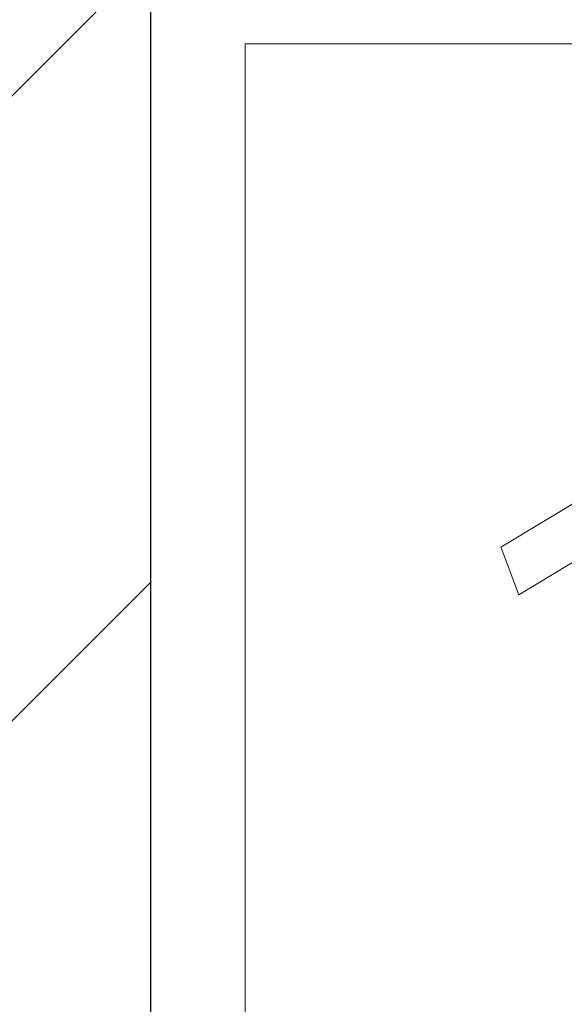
# Model space of a CAD drawing. Header units: millimetres. Extents: x 26866 to 1024070, y -428191 to 408885.
# Tile 225 of 248: x 214595 to 214889, y 389681 to 390211. Entities that reach past the tile are written whole.
import ezdxf

# ---------------------------------------------------------------- set-up
doc = ezdxf.new("R2010")
doc.units = ezdxf.units.MM
doc.header["$LTSCALE"] = 2
doc.layers.add('0_OPIS', color=7, linetype='Continuous', lineweight=13)
doc.layers.add('3DPLAN_A_TABELKA POMIESZCZEŃ', color=7, linetype='Continuous', lineweight=0)
for name, color, linetype in [('3DPLAN_A_KRESKOWANIE 1', 253, 'Continuous'), ('3DPLAN_A_OPIS', 8, 'Continuous'), ('3DPLAN_K_NOŚNA', 7, 'Continuous')]:
    doc.layers.add(name, color=color, linetype=linetype)
doc.layers.add('FURNITURE ZD 1 500', color=7, linetype='Continuous', lineweight=13, true_color=0x9fa8a5)
doc.styles.add('ARIAL', font='arial.ttf')

# ---------------------------------------------------------------- blocks, each defined once
blk = doc.blocks.new('kondygnacja -1')
at = {"layer": '3DPLAN_A_KRESKOWANIE 1'}
h = blk.add_hatch(dxfattribs=at)
h.set_pattern_fill('ANSI31', color=256, scale=7.5, style=0)
h.set_pattern_definition([(45, (23044.838, -26883.88), (-16.83798, 16.83798), [])])
h.paths.add_polyline_path([(31677.485, -24430.84), (30214.868, -24430.84), (30214.868, -24470.84), (30429.606, -24470.84), (30429.606, -24477.84), (30447.606, -24477.84), (30447.606, -24818.84), (30476.606, -24818.84), (30476.606, -24470.84), (31012.606, -24470.84), (31012.606, -24478.84), (31079.606, -24478.84), (31079.606, -24470.84), (31638.606, -24470.84), (31638.606, -25036.84), (31079.606, -25036.84), (31079.606, -25028.84), (31012.606, -25028.84), (31012.606, -25036.84), (30611.38, -25036.84), (30611.38, -25072.84), (31023.606, -25072.84), (31034.606, -25082.84), (31034.606, -25330.84), (31023.606, -25340.84), (30831.396, -25340.84, -0.038531), (30832.58, -25356.183), (30832.58, -25371.84), (31079.606, -25371.84), (31079.606, -25072.84), (31638.606, -25072.84), (31638.606, -25943.84), (30832.58, -25943.84), (30832.58, -26009.84), (31677.485, -26009.84)])
h.paths.add_polyline_path([(30682.606, -26009.84), (30832.58, -26009.84), (30832.58, -25943.84), (30760.606, -25943.84), (30760.606, -25454.668), (30735.606, -25464.584), (30735.606, -25943.84), (30682.606, -25943.84)])
h.paths.add_polyline_path([(30679.606, -25371.84), (30735.606, -25371.84), (30735.606, -25464.584), (30760.606, -25454.668), (30760.606, -25371.84), (30832.58, -25371.84), (30832.58, -25356.183, 0.038531), (30831.396, -25340.84), (30679.606, -25340.84)])
h.paths.add_polyline_path([(30355.83, -25371.84), (30425.606, -25371.84), (30425.606, -25379.84), (30463.606, -25379.84), (30463.606, -25424.739), (30471.606, -25424.739), (30471.606, -25395.84), (30533.606, -25395.84), (30533.606, -25371.84), (30576.606, -25371.84), (30576.606, -25341.84), (30472.606, -25341.84), (30472.606, -25326.84), (30427.606, -25326.84), (30427.606, -25341.84), (30355.83, -25341.84)])
h.paths.add_polyline_path([(30456.606, -25936.84), (30425.606, -25936.84), (30425.606, -25945.84), (30380.606, -25945.84), (30380.606, -26009.84), (30512.606, -26009.84), (30512.606, -25943.84), (30466.606, -25943.84), (30466.606, -25712.84), (30456.606, -25712.84)])
h.paths.add_polyline_path([(28888.606, -25941.84), (28888.606, -26009.84), (29013.606, -26009.84), (29013.606, -25941.84)])
h.paths.add_polyline_path([(28591.166, -26009.84), (28591.166, -25944.84), (28547.606, -25944.84), (28547.606, -26009.84)])
h.paths.add_polyline_path([(28624.606, -25870.534), (28654.797, -25870.534), (28654.797, -25924.534), (28624.606, -25924.534), (28624.606, -25944.84), (28591.166, -25944.84), (28591.166, -26009.84), (28713.606, -26009.84), (28713.606, -25941.84), (28672.606, -25941.84), (28672.606, -25932.84), (28657.606, -25932.84), (28657.606, -25716.84), (28624.606, -25716.84)])
h.paths.add_polyline_path([(28372.606, -25944.84), (28328.606, -25944.84), (28328.606, -25907.84), (28282.606, -25907.84), (28282.606, -25944.84), (28248.606, -25944.84), (28248.606, -26009.84), (28372.606, -26009.84)])
h.paths.add_polyline_path([(28092.606, -25563.84), (28054.606, -25563.84), (28054.606, -25383.84), (28067.602, -25383.84), (28067.606, -25375.84), (28340.606, -25375.84), (28340.606, -25341.84), (28070.606, -25341.84), (28070.606, -25332.84), (28030.606, -25332.84), (28030.606, -25395.598), (28048.707, -25395.598), (28048.707, -25449.598), (28030.606, -25449.598), (28030.606, -26009.84), (28073.606, -26009.84), (28073.606, -25944.84), (28054.606, -25944.84), (28054.606, -25668.84), (28092.606, -25668.84)])
h.paths.add_polyline_path([(27949.606, -25495.746), (27949.606, -25507.746), (27983.295, -25507.746), (27983.295, -25521.746), (27949.606, -25521.746), (27949.606, -25531.84), (27999.606, -25531.84), (27999.606, -25934.84), (27982.606, -25934.84), (27982.606, -25942.84), (27947.606, -25942.84), (27947.606, -26009.84), (28026.624, -26009.84), (28026.624, -25449.598), (27999.606, -25449.598), (27999.606, -25463.84), (27949.606, -25463.84), (27949.606, -25481.746), (27983.295, -25481.746), (27983.295, -25495.746)])
h.paths.add_polyline_path([(27982.606, -25361.84), (27952.606, -25361.84), (27952.606, -25332.84), (28026.624, -25332.84), (28026.624, -25395.598), (27999.606, -25395.598), (27999.606, -25377.84), (27982.606, -25377.84)])
h.paths.add_polyline_path([(26818.606, -25892.84), (26781.485, -25892.84), (26781.485, -26009.84), (26894.541, -26009.84), (26894.541, -25942.84), (26830.606, -25942.84), (26830.606, -25930.84), (26818.606, -25930.84)])
h.paths.add_polyline_path([(26894.541, -26009.84), (27115.936, -26009.84), (27115.936, -25942.84), (26894.541, -25942.84)])
h.paths.add_polyline_path([(27115.936, -25942.84), (27115.936, -26009.84), (27466.606, -26009.84), (27466.606, -25942.84), (27427.606, -25942.84), (27427.606, -25933.84), (27384.606, -25933.84), (27384.606, -25942.84)])
h.paths.add_polyline_path([(27641.606, -25942.84), (27641.606, -26009.84), (27802.606, -26009.84), (27802.606, -25942.84)])
h.paths.add_polyline_path([(30621.105, -25040.467), (30688.374, -25040.467), (30688.374, -25072.867), (30621.105, -25072.867)], flags=24)
at = {"layer": '3DPLAN_K_NOŚNA'}
for q in [(30466.606, -25712.84), (30466.606, -25751.84)]:
    blk.add_line((30466.606, -25943.84), q, dxfattribs=at)
at = {"layer": 'FURNITURE ZD 1 500', "lineweight": 0}
for p, q in [((30485.48, -25807.284), (30514.984, -25789.417)), ((30486.449, -25809.854), (30516.813, -25791.466)), ((30486.442, -25809.84), (30485.487, -25807.312))]:
    blk.add_line(p, q, dxfattribs=at)
blk.add_lwpolyline([(30612.17, -25780.162), (30471.69, -25780.162), (30471.69, -25850.162), (30612.17, -25850.162)], close=True, dxfattribs=at)
for centre, start, end in [((30485.58, -25807.276), 170.003, 200.7069), ((30486.536, -25809.804), 200.7069, 218.9986)]:
    blk.add_arc(centre, 0.1, start, end, dxfattribs=at)
at = {"layer": '3DPLAN_A_OPIS', "color": 1, "lineweight": 30, "style": 'ARIAL'}
for tag, p in [('PRZESUNIĘCIE_WEJŚCIA', (27655.165, -24535.333)), ('WYŁĄCZONE', (27007.179, -24723.982)), ('Z_OPRACOWANIA', (26996.84, -24746.417)), ('WYŁĄCZONE', (30803.053, -24760.867)), ('Z_OPRACOWANIA', (30792.713, -24783.301)), ('WYŁĄCZONE', (28894.898, -24826.593)), ('Z_OPRACOWANIA', (28884.559, -24849.027)), ('POWIĘKSZENIE_WEJŚCIA', (28313.679, -25144.412)), ('POWIĘKSZENIE_WEJŚCIA', (29600.622, -25191.363)), ('POWIĘKSZENIE_WEJŚCIA', (28011.449, -25235.417)), ('WYŁĄCZONE', (29754.423, -25678.169)), ('Z_OPRACOWANIA', (29744.084, -25700.603)), ('WYJŚCIE_EWAKUACYJNE', (27763.791, -26106.068))]:
    blk.add_attdef(tag, p, '', height=12, dxfattribs=at)
at = {"layer": '3DPLAN_A_OPIS', "color": 0, "lineweight": 30, "style": 'ARIAL'}
for tag, p in [('UGUL_1', (29350.296, -24586.012)), ('UGUL_2', (29622.921, -24586.012)), ('UGUL_3', (29833.15, -24586.012))]:
    blk.add_attdef(tag, p, '', height=12, dxfattribs=at)
at = {"layer": '3DPLAN_A_TABELKA POMIESZCZEŃ', "ltscale": 0.5, "style": 'ARIAL'}
for tag, p in [('KURTYNA', (27861.913, -26064.849)), ('POWIETRZNA', (27861.913, -26084.562))]:
    blk.add_attdef(tag, p, '', height=12, dxfattribs=at)

msp = doc.modelspace()

# ---------------------------------------------------------------- block references
at = {"layer": '0_OPIS', "xscale": 10, "yscale": 10, "zscale": 10}
msp.add_blockref('kondygnacja -1', (-90000, 648000), dxfattribs=at)

doc.saveas('drawing.dxf')
